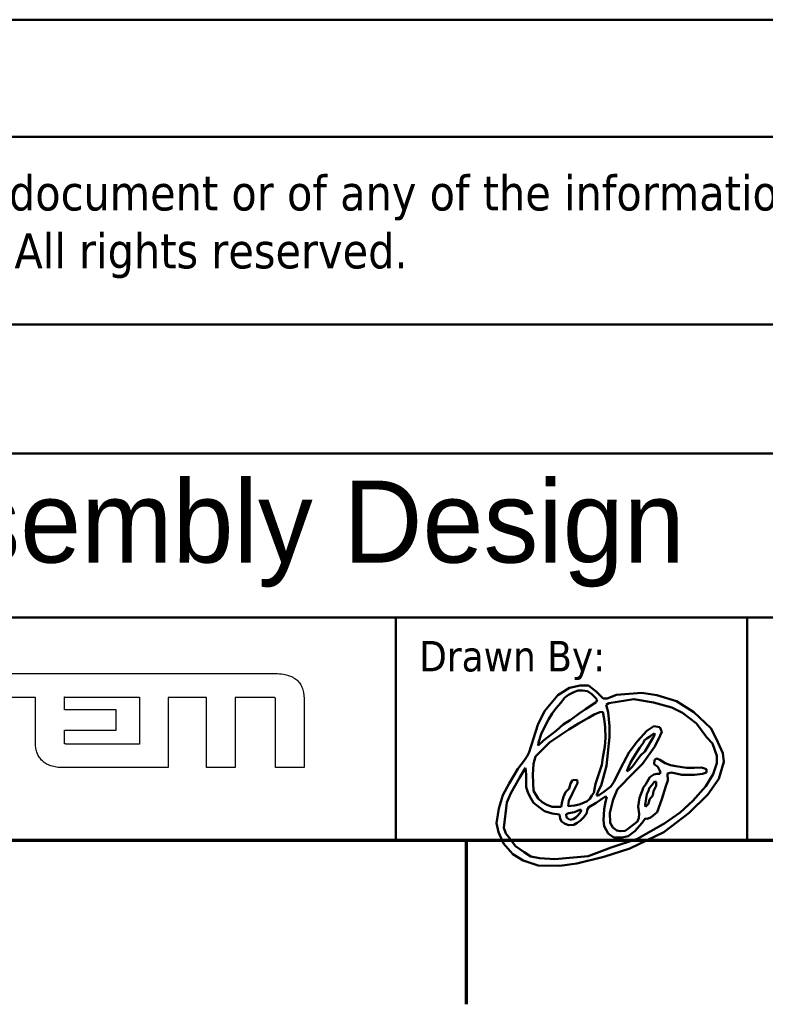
# Model space of a CAD drawing. Header units: millimetres. Extents: x -8 to 1688, y -8 to 1196.
# Tile 7 of 11: x 1324 to 1451, y 4 to 172. Entities that reach past the tile are written whole.
import ezdxf
from ezdxf.enums import TextEntityAlignment as Align

# ---------------------------------------------------------------- set-up
doc = ezdxf.new("R2010")
doc.units = ezdxf.units.MM
doc.header["$LTSCALE"] = 4
for name, color, linetype, lineweight in [('Bordo (ISO)', 7, 'Continuous', 70), ('Geometria schizzo (ISO)', 7, 'Continuous', 25), ('Titolo (ISO)', 7, 'Continuous', 50), ('Visibile (ISO)', 7, 'Continuous', 50)]:
    doc.layers.add(name, color=color, linetype=linetype, lineweight=lineweight)
doc.styles.add('Stile testo106', font='tahoma.ttf')
doc.styles.add('Stile testo39', font='tahoma.ttf')
doc.styles.add('Stile testo96', font='txt')
doc.styles.add('Stile testo97', font='txt')
doc.styles.add('Testo nota (ISO)', font='tahoma.ttf')

# ---------------------------------------------------------------- blocks, each defined once
blk = doc.blocks.new('Bordi adel')
at = {"layer": 'Bordo (ISO)'}
for p, q in [((8, 8), (412, 8)), ((350, 8), (350, 1))]:
    blk.add_line(p, q, dxfattribs=at)
blk = doc.blocks.new('Cartigli ADEL system')
at = {"layer": 'Geometria schizzo (ISO)'}
for p, q in [((143.432, 99.447), (143.432, 99.967)), ((143.474, 99.997), (146.641, 99.997)), ((146.641, 99.997), (146.641, 97.991)), ((145.644, 99.447), (143.432, 99.447)), ((145.644, 98.58), (145.644, 99.447)), ((143.433, 98.58), (145.644, 98.58)), ((146.641, 97.991), (143.548, 97.991))]:
    blk.add_line(p, q, dxfattribs=at)
for points, knots in [([(137.366, 101.004), (137.38, 101.004), (137.436, 101.004), (137.56, 101.004), (137.76, 101.004), (138.032, 101.004), (138.369, 101.004), (138.935, 101.004), (139.765, 101.004), (140.885, 101.004), (142.601, 101.004), (144.857, 101.004), (147.112, 101.004), (148.829, 101.004), (149.948, 101.004), (150.778, 101.004), (151.344, 101.004), (151.681, 101.004), (151.953, 101.004), (152.153, 101.004), (152.277, 101.004), (152.449, 101.004), (152.678, 100.994), (152.971, 100.935), (153.208, 100.836), (153.392, 100.695), (153.524, 100.517), (153.644, 100.225), (153.655, 99.982), (153.663, 99.813)], [-1.703172, -1.703172, -1.703172, -1.703172, -1.698874, -1.686347, -1.66614, -1.6388, -1.604877, -1.564919, -1.469093, -1.355711, -1.229162, -0.954119, -0.679077, -0.552528, -0.439146, -0.34332, -0.303362, -0.269439, -0.242099, -0.221891, -0.209364, -0.205067, -0.170133, -0.140863, -0.115917, -0.093655, -0.07228, -0.050187, 0, 0, 0, 0]), ([(142.198, 99.973), (142.197, 99.973), (142.19, 99.973), (142.175, 99.973), (142.151, 99.973), (142.118, 99.973), (142.077, 99.974), (142.029, 99.974), (141.975, 99.975), (141.891, 99.975), (141.774, 99.976), (141.567, 99.978), (141.295, 99.98), (141.022, 99.982), (140.815, 99.983), (140.698, 99.984), (140.614, 99.985), (140.56, 99.985), (140.512, 99.985), (140.471, 99.986), (140.438, 99.986), (140.414, 99.986), (140.399, 99.986), (140.392, 99.986), (140.391, 99.986)], [-0.180776, -0.180776, -0.180776, -0.180776, -0.1802574, -0.1787458, -0.1763074, -0.1730083, -0.1689148, -0.1640931, -0.1586093, -0.1525298, -0.138848, -0.1235773, -0.090388, -0.0571987, -0.041928, -0.0282463, -0.0221667, -0.0166829, -0.0118612, -0.0077677, -0.0044686, -0.0020302, -0.0005186, 0, 0, 0, 0]), ([(142.198, 98.016), (142.198, 98.018), (142.198, 98.025), (142.198, 98.041), (142.198, 98.067), (142.198, 98.103), (142.198, 98.147), (142.198, 98.199), (142.198, 98.258), (142.198, 98.349), (142.198, 98.475), (142.198, 98.7), (142.198, 98.994), (142.198, 99.289), (142.198, 99.513), (142.198, 99.64), (142.198, 99.731), (142.198, 99.79), (142.198, 99.842), (142.198, 99.886), (142.198, 99.921), (142.198, 99.948), (142.198, 99.964), (142.198, 99.971), (142.198, 99.973)], [-0.1957158, -0.1957158, -0.1957158, -0.1957158, -0.1951543, -0.1935178, -0.1908778, -0.1873061, -0.1828743, -0.1776541, -0.1717172, -0.1651352, -0.1503227, -0.1337901, -0.0978579, -0.0619257, -0.0453931, -0.0305806, -0.0239986, -0.0180617, -0.0128415, -0.0084097, -0.0048379, -0.002198, -0.0005614, 0, 0, 0, 0]), ([(143.432, 99.967), (143.432, 99.969), (143.432, 99.971), (143.433, 99.974), (143.433, 99.977), (143.433, 99.98), (143.433, 99.983), (143.433, 99.985), (143.434, 99.988), (143.434, 99.99), (143.434, 99.992), (143.435, 99.994), (143.435, 99.995), (143.435, 99.997), (143.435, 99.998), (143.436, 99.999), (143.436, 100), (143.436, 100.001), (143.436, 100.001)], [-0.003382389, -0.003382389, -0.003382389, -0.003382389, -0.003029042, -0.002696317, -0.002383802, -0.0020911, -0.001817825, -0.001563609, -0.001328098, -0.001110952, -0.00091185, -0.000730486, -0.000566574, -0.000419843, -0.000290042, -0.000176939, -0.000080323, 0, 0, 0, 0]), ([(143.436, 100.001), (143.437, 100.001), (143.437, 100.001), (143.438, 100.001), (143.439, 100.001), (143.44, 100.001), (143.441, 100.001), (143.443, 100), (143.445, 100), (143.446, 100), (143.449, 99.999), (143.451, 99.999), (143.454, 99.998), (143.457, 99.998), (143.461, 99.998), (143.464, 99.998), (143.467, 99.997), (143.469, 99.997), (143.471, 99.997), (143.473, 99.997), (143.474, 99.997)], [-0.003782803, -0.003782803, -0.003782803, -0.003782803, -0.003694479, -0.003603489, -0.003504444, -0.003393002, -0.003265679, -0.003119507, -0.002951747, -0.00275971, -0.002540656, -0.002291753, -0.002010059, -0.001692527, -0.001336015, -0.000937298, -0.000721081, -0.000493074, -0.000252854, 0, 0, 0, 0]), ([(147.861, 99.975), (147.861, 99.972), (147.861, 99.961), (147.861, 99.937), (147.861, 99.897), (147.861, 99.842), (147.861, 99.775), (147.861, 99.696), (147.861, 99.605), (147.861, 99.466), (147.861, 99.273), (147.861, 98.93), (147.861, 98.48), (147.861, 98.03), (147.861, 97.687), (147.861, 97.494), (147.861, 97.355), (147.861, 97.264), (147.861, 97.185), (147.861, 97.117), (147.861, 97.063), (147.861, 97.023), (147.861, 96.999), (147.861, 96.987), (147.861, 96.985)], [-0.2990696, -0.2990696, -0.2990696, -0.2990696, -0.2982117, -0.2957109, -0.2916768, -0.2862189, -0.2794468, -0.2714699, -0.2623978, -0.25234, -0.2297053, -0.2044421, -0.1495348, -0.0946275, -0.0693643, -0.0467296, -0.0366718, -0.0275997, -0.0196228, -0.0128506, -0.0073928, -0.0033587, -0.0008579, 0, 0, 0, 0]), ([(149.426, 99.975), (149.424, 99.975), (149.418, 99.975), (149.406, 99.975), (149.385, 99.975), (149.356, 99.975), (149.321, 99.975), (149.28, 99.975), (149.232, 99.975), (149.159, 99.975), (149.058, 99.975), (148.879, 99.975), (148.644, 99.975), (148.408, 99.975), (148.229, 99.975), (148.128, 99.975), (148.055, 99.975), (148.008, 99.975), (147.966, 99.975), (147.931, 99.975), (147.903, 99.975), (147.882, 99.975), (147.869, 99.975), (147.863, 99.975), (147.861, 99.975)], [-0.1564408, -0.1564408, -0.1564408, -0.1564408, -0.1559921, -0.1546839, -0.1525737, -0.1497188, -0.1461763, -0.1420037, -0.1372581, -0.131997, -0.120157, -0.106942, -0.0782204, -0.0494989, -0.0362839, -0.0244439, -0.0191827, -0.0144372, -0.0102645, -0.0067221, -0.0038671, -0.0017569, -0.0004488, 0, 0, 0, 0]), ([(149.494, 99.972), (149.491, 99.972), (149.487, 99.973), (149.48, 99.973), (149.472, 99.974), (149.464, 99.974), (149.455, 99.975), (149.446, 99.975), (149.436, 99.975), (149.429, 99.975), (149.426, 99.975)], [-0.006788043, -0.006788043, -0.006788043, -0.006788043, -0.00613124, -0.005422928, -0.004661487, -0.003845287, -0.00297269, -0.002042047, -0.001051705, 0, 0, 0, 0]), ([(149.494, 96.985), (149.494, 96.987), (149.494, 96.999), (149.494, 97.023), (149.494, 97.063), (149.494, 97.117), (149.494, 97.185), (149.494, 97.264), (149.494, 97.354), (149.494, 97.493), (149.494, 97.686), (149.494, 98.029), (149.494, 98.478), (149.494, 98.928), (149.494, 99.27), (149.494, 99.463), (149.494, 99.602), (149.494, 99.693), (149.494, 99.772), (149.494, 99.839), (149.494, 99.894), (149.494, 99.933), (149.494, 99.958), (149.494, 99.969), (149.494, 99.972)], [-0.2987537, -0.2987537, -0.2987537, -0.2987537, -0.2978967, -0.2953986, -0.2913688, -0.2859167, -0.2791517, -0.2711832, -0.2621207, -0.2520735, -0.2294627, -0.2042262, -0.1493769, -0.0945275, -0.069291, -0.0466803, -0.0366331, -0.0275705, -0.0196021, -0.0128371, -0.007385, -0.0033551, -0.000857, 0, 0, 0, 0]), ([(150.715, 99.975), (150.715, 99.972), (150.715, 99.961), (150.715, 99.937), (150.715, 99.897), (150.715, 99.842), (150.715, 99.775), (150.715, 99.696), (150.715, 99.605), (150.715, 99.466), (150.715, 99.273), (150.715, 98.93), (150.715, 98.48), (150.715, 98.03), (150.715, 97.687), (150.715, 97.494), (150.715, 97.355), (150.715, 97.264), (150.715, 97.185), (150.715, 97.117), (150.715, 97.063), (150.715, 97.023), (150.715, 96.999), (150.715, 96.987), (150.715, 96.985)], [-0.2990696, -0.2990696, -0.2990696, -0.2990696, -0.2982117, -0.2957109, -0.2916768, -0.2862189, -0.2794468, -0.2714699, -0.2623978, -0.25234, -0.2297053, -0.2044421, -0.1495348, -0.0946275, -0.0693643, -0.0467296, -0.0366718, -0.0275997, -0.0196228, -0.0128506, -0.0073928, -0.0033587, -0.0008579, 0, 0, 0, 0]), ([(152.3, 99.975), (152.298, 99.975), (152.292, 99.975), (152.279, 99.975), (152.258, 99.975), (152.229, 99.975), (152.193, 99.975), (152.151, 99.975), (152.104, 99.975), (152.03, 99.975), (151.927, 99.975), (151.746, 99.975), (151.507, 99.975), (151.269, 99.975), (151.087, 99.975), (150.985, 99.975), (150.911, 99.975), (150.863, 99.975), (150.821, 99.975), (150.785, 99.975), (150.757, 99.975), (150.735, 99.975), (150.722, 99.975), (150.716, 99.975), (150.715, 99.975)], [-0.1584759, -0.1584759, -0.1584759, -0.1584759, -0.1580213, -0.1566961, -0.1545585, -0.1516664, -0.1480778, -0.1438509, -0.1390436, -0.133714, -0.12172, -0.1083331, -0.0792379, -0.0501428, -0.0367559, -0.0247619, -0.0194323, -0.014625, -0.010398, -0.0068095, -0.0039174, -0.0017798, -0.0004546, 0, 0, 0, 0]), ([(152.425, 99.965), (152.421, 99.966), (152.414, 99.967), (152.405, 99.969), (152.397, 99.97), (152.39, 99.971), (152.383, 99.972), (152.375, 99.972), (152.368, 99.973), (152.359, 99.974), (152.35, 99.974), (152.341, 99.974), (152.331, 99.975), (152.321, 99.975), (152.311, 99.975), (152.303, 99.975), (152.3, 99.975)], [-0.01255916, -0.01255916, -0.01255916, -0.01255916, -0.011541, -0.01038275, -0.00974834, -0.00907563, -0.00836353, -0.00761093, -0.00681674, -0.00597984, -0.00509915, -0.00417356, -0.00320195, -0.00218323, -0.00111628, 0, 0, 0, 0]), ([(152.436, 99.912), (152.436, 99.914), (152.436, 99.916), (152.436, 99.92), (152.436, 99.923), (152.436, 99.926), (152.435, 99.929), (152.435, 99.932), (152.435, 99.935), (152.434, 99.938), (152.434, 99.942), (152.433, 99.946), (152.432, 99.949), (152.431, 99.952), (152.43, 99.955), (152.429, 99.957), (152.428, 99.959), (152.427, 99.961), (152.426, 99.962), (152.426, 99.963), (152.425, 99.964), (152.425, 99.965), (152.425, 99.965)], [-0.005468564, -0.005468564, -0.005468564, -0.005468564, -0.005091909, -0.004734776, -0.004396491, -0.00407638, -0.003773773, -0.003488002, -0.003218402, -0.002964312, -0.002500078, -0.002090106, -0.001729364, -0.001413, -0.001136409, -0.000895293, -0.000685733, -0.000504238, -0.000347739, -0.00021348, -0.000098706, 0, 0, 0, 0]), ([(152.436, 96.985), (152.436, 96.987), (152.436, 96.998), (152.436, 97.022), (152.436, 97.062), (152.436, 97.115), (152.436, 97.181), (152.436, 97.258), (152.436, 97.347), (152.436, 97.483), (152.436, 97.672), (152.436, 98.008), (152.436, 98.448), (152.436, 98.889), (152.436, 99.225), (152.436, 99.414), (152.436, 99.55), (152.436, 99.639), (152.436, 99.716), (152.436, 99.782), (152.436, 99.835), (152.436, 99.875), (152.436, 99.899), (152.436, 99.91), (152.436, 99.912)], [-0.292784, -0.292784, -0.292784, -0.292784, -0.2919441, -0.2894959, -0.2855466, -0.2802034, -0.2735736, -0.2657644, -0.2568829, -0.2470365, -0.2248775, -0.2001453, -0.146392, -0.0926387, -0.0679064, -0.0457475, -0.0359011, -0.0270196, -0.0192104, -0.0125806, -0.0072374, -0.0032881, -0.0008399, 0, 0, 0, 0]), ([(153.663, 99.813), (153.663, 99.811), (153.663, 99.8), (153.663, 99.777), (153.663, 99.739), (153.663, 99.688), (153.663, 99.624), (153.663, 99.549), (153.663, 99.463), (153.663, 99.332), (153.663, 99.149), (153.663, 98.825), (153.663, 98.399), (153.663, 97.973), (153.663, 97.649), (153.663, 97.466), (153.663, 97.335), (153.663, 97.249), (153.663, 97.174), (153.663, 97.11), (153.663, 97.059), (153.663, 97.021), (153.663, 96.998), (153.663, 96.987), (153.663, 96.985)], [-0.2828885, -0.2828885, -0.2828885, -0.2828885, -0.282077, -0.2797116, -0.2758958, -0.2707332, -0.2643274, -0.2567821, -0.2482009, -0.2386872, -0.2172772, -0.1933808, -0.1414443, -0.0895077, -0.0656114, -0.0442013, -0.0346877, -0.0261064, -0.0185611, -0.0121554, -0.0069928, -0.003177, -0.0008115, 0, 0, 0, 0]), ([(143.436, 98.001), (143.436, 98.001), (143.436, 98.003), (143.436, 98.008), (143.436, 98.016), (143.436, 98.026), (143.436, 98.039), (143.436, 98.055), (143.435, 98.072), (143.435, 98.099), (143.435, 98.137), (143.435, 98.203), (143.435, 98.29), (143.434, 98.377), (143.434, 98.444), (143.434, 98.481), (143.434, 98.508), (143.434, 98.526), (143.434, 98.541), (143.434, 98.554), (143.434, 98.564), (143.433, 98.572), (143.433, 98.577), (143.433, 98.579), (143.433, 98.58)], [-0.05792014, -0.05792014, -0.05792014, -0.05792014, -0.05775398, -0.05726967, -0.05648839, -0.05543138, -0.05411983, -0.05257497, -0.05081799, -0.04887011, -0.04448651, -0.03959384, -0.02896007, -0.01832629, -0.01343363, -0.00905002, -0.00710215, -0.00534517, -0.0038003, -0.00248876, -0.00143174, -0.00065047, -0.00016615, 0, 0, 0, 0]), ([(143.372, 96.985), (143.325, 96.985), (143.233, 96.987), (143.1, 97.002), (142.976, 97.026), (142.861, 97.058), (142.755, 97.1), (142.658, 97.149), (142.57, 97.207), (142.492, 97.272), (142.422, 97.344), (142.362, 97.423), (142.312, 97.508), (142.27, 97.599), (142.238, 97.696), (142.215, 97.799), (142.201, 97.906), (142.199, 97.979), (142.198, 98.016)], [-0.1769311, -0.1769311, -0.1769311, -0.1769311, -0.162741, -0.1493888, -0.1367987, -0.1248882, -0.1135685, -0.1027448, -0.0923168, -0.0821808, -0.0722321, -0.0623672, -0.0524876, -0.0425018, -0.0323273, -0.0218918, -0.0111333, 0, 0, 0, 0]), ([(143.548, 97.991), (143.545, 97.991), (143.539, 97.991), (143.529, 97.992), (143.52, 97.992), (143.512, 97.992), (143.504, 97.992), (143.496, 97.993), (143.488, 97.993), (143.481, 97.994), (143.474, 97.995), (143.466, 97.996), (143.456, 97.997), (143.446, 97.999), (143.439, 98), (143.436, 98.001)], [-0.01131929, -0.01131929, -0.01131929, -0.01131929, -0.01034177, -0.00940369, -0.00850431, -0.00764289, -0.00681869, -0.00603098, -0.00527902, -0.00456207, -0.00387941, -0.00323031, -0.00202991, -0.00095506, 0, 0, 0, 0]), ([(146.641, 96.985), (146.638, 96.985), (146.626, 96.985), (146.599, 96.985), (146.555, 96.985), (146.496, 96.985), (146.422, 96.985), (146.335, 96.985), (146.237, 96.985), (146.084, 96.985), (145.873, 96.985), (145.499, 96.985), (145.006, 96.985), (144.514, 96.985), (144.14, 96.985), (143.929, 96.985), (143.776, 96.985), (143.678, 96.985), (143.591, 96.985), (143.517, 96.985), (143.458, 96.985), (143.414, 96.985), (143.387, 96.985), (143.375, 96.985), (143.372, 96.985)], [-0.3269013, -0.3269013, -0.3269013, -0.3269013, -0.3259636, -0.3232301, -0.3188206, -0.3128548, -0.3054524, -0.2967332, -0.2868168, -0.275823, -0.2510819, -0.2234677, -0.1634507, -0.1034336, -0.0758194, -0.0510783, -0.0400845, -0.0301681, -0.0214489, -0.0140465, -0.0080808, -0.0036713, -0.0009378, 0, 0, 0, 0]), ([(146.905, 96.985), (146.905, 96.985), (146.904, 96.985), (146.901, 96.985), (146.898, 96.985), (146.893, 96.985), (146.887, 96.985), (146.88, 96.985), (146.872, 96.985), (146.86, 96.985), (146.843, 96.985), (146.813, 96.985), (146.773, 96.985), (146.733, 96.985), (146.703, 96.985), (146.686, 96.985), (146.674, 96.985), (146.666, 96.985), (146.659, 96.985), (146.653, 96.985), (146.648, 96.985), (146.644, 96.985), (146.642, 96.985), (146.641, 96.985), (146.641, 96.985)], [-0.02638332, -0.02638332, -0.02638332, -0.02638332, -0.02630763, -0.02608702, -0.02573114, -0.02524966, -0.02465223, -0.02394853, -0.0231482, -0.02226092, -0.02026414, -0.01803547, -0.01319166, -0.00834785, -0.00611918, -0.00412239, -0.00323511, -0.00243479, -0.00173108, -0.00113366, -0.00065218, -0.0002963, -0.00007568, 0, 0, 0, 0]), ([(147.861, 96.985), (147.861, 96.985), (147.857, 96.985), (147.849, 96.985), (147.836, 96.985), (147.819, 96.985), (147.797, 96.985), (147.772, 96.985), (147.743, 96.985), (147.699, 96.985), (147.637, 96.985), (147.527, 96.985), (147.383, 96.985), (147.239, 96.985), (147.13, 96.985), (147.068, 96.985), (147.023, 96.985), (146.994, 96.985), (146.969, 96.985), (146.947, 96.985), (146.93, 96.985), (146.917, 96.985), (146.909, 96.985), (146.906, 96.985), (146.905, 96.985)], [-0.09566039, -0.09566039, -0.09566039, -0.09566039, -0.09538598, -0.09458608, -0.09329574, -0.09154999, -0.08938385, -0.08683236, -0.08393055, -0.08071346, -0.07347353, -0.06539285, -0.0478302, -0.03026755, -0.02218686, -0.01494694, -0.01172984, -0.00882803, -0.00627655, -0.00411041, -0.00236465, -0.00107431, -0.00027442, 0, 0, 0, 0]), ([(150.715, 96.985), (150.714, 96.985), (150.709, 96.985), (150.699, 96.985), (150.683, 96.985), (150.661, 96.985), (150.633, 96.985), (150.601, 96.985), (150.564, 96.985), (150.507, 96.985), (150.428, 96.985), (150.288, 96.985), (150.105, 96.985), (149.921, 96.985), (149.781, 96.985), (149.702, 96.985), (149.645, 96.985), (149.609, 96.985), (149.576, 96.985), (149.549, 96.985), (149.527, 96.985), (149.51, 96.985), (149.5, 96.985), (149.496, 96.985), (149.494, 96.985)], [-0.1220392, -0.1220392, -0.1220392, -0.1220392, -0.1216891, -0.1206686, -0.1190225, -0.1167953, -0.1140319, -0.1107768, -0.1070748, -0.1029706, -0.0937342, -0.0834252, -0.0610196, -0.038614, -0.028305, -0.0190686, -0.0149644, -0.0112624, -0.0080073, -0.0052439, -0.0030167, -0.0013706, -0.0003501, 0, 0, 0, 0]), ([(153.663, 96.985), (153.662, 96.985), (153.657, 96.985), (153.647, 96.985), (153.631, 96.985), (153.609, 96.985), (153.581, 96.985), (153.548, 96.985), (153.511, 96.985), (153.454, 96.985), (153.375, 96.985), (153.234, 96.985), (153.05, 96.985), (152.865, 96.985), (152.724, 96.985), (152.645, 96.985), (152.588, 96.985), (152.551, 96.985), (152.518, 96.985), (152.49, 96.985), (152.468, 96.985), (152.452, 96.985), (152.442, 96.985), (152.437, 96.985), (152.436, 96.985)], [-0.1227251, -0.1227251, -0.1227251, -0.1227251, -0.122373, -0.1213468, -0.1196914, -0.1174517, -0.1146727, -0.1113994, -0.1076766, -0.1035493, -0.094261, -0.0838941, -0.0613625, -0.038831, -0.0284641, -0.0191758, -0.0150485, -0.0113257, -0.0080523, -0.0052733, -0.0030337, -0.0013783, -0.0003521, 0, 0, 0, 0])]:
    blk.add_open_spline(points, degree=3, knots=knots, dxfattribs=at)
at = {"layer": 'Titolo (ISO)'}
for p, q in [((102.567, 128.891), (222.567, 128.891)), ((102.567, 128.891), (202.567, 128.891)), ((202.567, 123.891), (102.567, 123.891)), ((102.567, 123.891), (177.567, 123.891)), ((177.567, 115.891), (102.567, 115.891)), ((102.567, 115.891), (187.567, 115.891)), ((187.567, 110.391), (102.567, 110.391)), ((102.567, 110.391), (187.567, 110.391)), ((187.567, 103.391), (102.567, 103.391)), ((172.567, 103.391), (157.567, 103.391)), ((157.567, 103.391), (157.567, 93.891)), ((187.567, 103.391), (172.567, 103.391)), ((172.567, 103.391), (172.567, 93.891)), ((172.567, 93.891), (172.567, 103.391)), ((222.567, 93.891), (102.567, 93.891)), ((157.567, 93.891), (172.567, 93.891)), ((172.567, 93.891), (187.567, 93.891))]:
    blk.add_line(p, q, dxfattribs=at)
at = {"layer": 'Titolo (ISO)', "insert": (104.567, 122.253), "char_height": 1.5, "width": 72.265, "attachment_point": 1, "line_spacing_factor": 0.987884, "style": 'Testo nota (ISO)'}
blk.add_mtext('\\fTahoma|b0|i0;\\H1.5000;Any disclosure, use or duplication of this document or of any of the information contained herein is expressly prohibited. All rights reserved.', dxfattribs=at)
at = {"layer": 'Titolo (ISO)', "insert": (158.567, 102.391), "char_height": 1.3, "attachment_point": 1, "style": 'Testo nota (ISO)'}
blk.add_mtext('\\fTahoma|b0|i0;\\H1.3000;Drawn By:', dxfattribs=at)
at = {"layer": 'Titolo (ISO)'}
for tag, height, style, p in [('Materiale', 2.5, 'Stile testo39', (124.567, 127.891)), ('Pagina', 1.5, 'Stile testo106', (209.567, 127.891)), ('Tolleranza', 1.5, 'Stile testo106', (190.067, 120.891)), ('Revisione', 1.5, 'Stile testo106', (188.567, 112.891)), ('N._Documento', 1.5, 'Stile testo106', (203.567, 107.391)), ('Disegnatore', 1.5, 'Stile testo106', (158.567, 99.891)), ('Verifica', 1.5, 'Stile testo106', (173.567, 99.891)), ('Approvazione', 1.5, 'Stile testo106', (188.567, 99.891)), ('File', 1.5, 'Stile testo106', (203.567, 99.891))]:
    blk.add_attdef(tag, text='', height=height, dxfattribs=dict(at, style=style)).set_placement(p, align=Align.TOP_LEFT)
for tag, p, height, style in [('Descrizione_001', (117.309, 112.341), 2.5, 'Stile testo96'), ('Data_001', (203.457, 111.324), 1.5, 'Stile testo106'), ('Titolo_001', (112.41, 105.734), 3.5, 'Stile testo97'), ('Scala_001', (188.339, 105.886), 1.5, 'Stile testo106')]:
    blk.add_attdef(tag, p, '', height=height, dxfattribs=dict(at, style=style))

msp = doc.modelspace()

# ---------------------------------------------------------------- linework, layer by layer
at = {"layer": 'Visibile (ISO)'}
for p, q in [((1415.66, 56.72), (1417.66, 58)), ((1417.49, 56.8), (1418.52, 57.3)), ((1417.66, 58), (1419.49, 58.42)), ((1418.52, 57.3), (1419.15, 57.56)), ((1419.15, 57.56), (1419.86, 57.55)), ((1419.49, 58.42), (1420.89, 58.42)), ((1419.86, 57.55), (1420.74, 57.42)), ((1420.74, 57.42), (1421.45, 56.94)), ((1420.89, 58.42), (1422.23, 57.36)), ((1422.23, 57.36), (1423.4, 56.19)), ((1425.7, 56.83), (1430.02, 57.14)), ((1430.02, 57.14), (1432.56, 56.77)), ((1413.41, 54), (1415.66, 56.72)), ((1416.18, 55.43), (1416.79, 56.27)), ((1416.79, 56.27), (1417.49, 56.8)), ((1422.23, 55.53), (1420.4, 54.38)), ((1421.45, 56.94), (1422.08, 56.29)), ((1422.08, 56.29), (1422.39, 55.97)), ((1422.39, 55.97), (1422.23, 55.53)), ((1423.4, 56.19), (1424.1, 56.19)), ((1424.1, 56.19), (1425.7, 56.83)), ((1424.39, 55.39), (1428.64, 56.08)), ((1428.64, 56.08), (1431.96, 55.47)), ((1431.96, 55.47), (1435.1, 54.63)), ((1432.56, 56.77), (1435.89, 55.7)), ((1435.89, 55.7), (1438.88, 53.85)), ((1412.25, 51.68), (1413.41, 54)), ((1414.67, 53.63), (1415.33, 54.47)), ((1415.33, 54.47), (1416.18, 55.43)), ((1420.4, 54.38), (1419.28, 53.63)), ((1421.88, 53.46), (1422.83, 53.84)), ((1422.83, 53.84), (1423.34, 53.91)), ((1423.34, 53.91), (1423.57, 52.72)), ((1423.88, 55.07), (1424.39, 55.39)), ((1424.23, 53.86), (1423.88, 55.07)), ((1424.46, 51.44), (1424.23, 53.86)), ((1435.1, 54.63), (1436.93, 53.73)), ((1438.88, 53.85), (1441.76, 51.09)), ((1412.86, 50.24), (1414.04, 52.61)), ((1414.04, 52.61), (1414.67, 53.63)), ((1417.76, 52.51), (1416.59, 51.74)), ((1419.28, 53.63), (1417.76, 52.51)), ((1419.16, 51.93), (1420.92, 52.86)), ((1420.92, 52.86), (1421.88, 53.46)), ((1423.57, 52.72), (1423.72, 51.31)), ((1436.93, 53.73), (1439.31, 51.94)), ((1410.78, 47.02), (1412.25, 51.68)), ((1415.44, 50.73), (1413.21, 49.02)), ((1416.59, 51.74), (1415.44, 50.73)), ((1415.98, 49.86), (1417.56, 50.89)), ((1417.56, 50.89), (1419.16, 51.93)), ((1423.72, 51.31), (1423.77, 49.46)), ((1424.46, 49.56), (1424.46, 51.44)), ((1430.84, 50.67), (1429.24, 48.91)), ((1432.07, 51.43), (1430.84, 50.67)), ((1433.09, 51.26), (1432.07, 51.43)), ((1433.42, 50.5), (1433.09, 51.26)), ((1433.11, 49.84), (1433.42, 50.5)), ((1439.31, 51.94), (1441.11, 49.51)), ((1441.76, 51.09), (1442.7, 49.37)), ((1413.21, 49.02), (1412.31, 48.16)), ((1412.35, 48.69), (1412.86, 50.24)), ((1414.26, 48.69), (1415.98, 49.86)), ((1423.77, 49.46), (1423.66, 47.98)), ((1423.95, 44.68), (1424.46, 49.56)), ((1429.24, 48.91), (1427.82, 47.01)), ((1430.32, 48.71), (1430.39, 49)), ((1430.39, 49), (1430.86, 49.38)), ((1431.91, 49.51), (1430.48, 47.16)), ((1430.86, 49.38), (1431.3, 49.63)), ((1431.3, 49.63), (1431.66, 49.93)), ((1431.66, 49.93), (1432.15, 50.27)), ((1432.14, 49.91), (1431.91, 49.51)), ((1432.15, 50.27), (1432.14, 49.91)), ((1432.2, 47.99), (1433.11, 49.84)), ((1441.11, 49.51), (1442.05, 48.51)), ((1442.7, 49.37), (1443.79, 46.86)), ((1411.85, 46.26), (1413.02, 47.45)), ((1412.31, 48.16), (1412.35, 48.69)), ((1413.02, 47.45), (1414.26, 48.69)), ((1423.66, 47.98), (1423.34, 46.13)), ((1428.87, 46.55), (1429.23, 47.19)), ((1429.23, 47.19), (1429.64, 47.83)), ((1429.64, 47.83), (1430.32, 48.71)), ((1430.48, 47.16), (1429.77, 46.44)), ((1430.09, 45.01), (1432.2, 47.99)), ((1442.05, 48.51), (1442.81, 46.42)), ((1408.86, 44.15), (1409.99, 45.64)), ((1409.99, 45.64), (1410.44, 46.36)), ((1410.44, 46.36), (1410.78, 47.02)), ((1411.48, 45.04), (1411.85, 46.26)), ((1423.34, 46.13), (1423.19, 44.85)), ((1427.82, 47.01), (1426.4, 44.36)), ((1428.06, 45.25), (1428.87, 46.55)), ((1429.14, 45.62), (1428.76, 45.04)), ((1429.77, 46.44), (1429.14, 45.62)), ((1432.17, 45.72), (1432.12, 45)), ((1432.54, 45.94), (1432.17, 45.72)), ((1433.08, 45.73), (1432.54, 45.94)), ((1433.97, 45.16), (1433.08, 45.73)), ((1442.81, 46.42), (1442.79, 45.14)), ((1444, 45.37), (1443.14, 42.46)), ((1443.79, 46.86), (1444, 45.37)), ((1407.37, 41.69), (1408.86, 44.15)), ((1409.1, 42.62), (1410.14, 44.33)), ((1410.14, 44.33), (1410.25, 43.15)), ((1411.39, 43.15), (1411.48, 45.04)), ((1423.19, 44.85), (1422.11, 41.6)), ((1423.05, 41.32), (1423.95, 44.68)), ((1426.4, 44.36), (1425.25, 42)), ((1427.41, 43.72), (1427.64, 44.35)), ((1427.8, 43.97), (1427.41, 43.72)), ((1427.64, 44.35), (1428.06, 45.25)), ((1428.41, 44.56), (1427.8, 43.97)), ((1428.76, 45.04), (1428.41, 44.56)), ((1428.57, 43.47), (1430.09, 45.01)), ((1432.12, 45), (1432.7, 44.51)), ((1432.7, 44.51), (1433.02, 43.96)), ((1433.02, 43.96), (1433.2, 43.61)), ((1434.91, 44.81), (1433.97, 45.16)), ((1435.82, 44.64), (1434.91, 44.81)), ((1437.62, 44.37), (1435.82, 44.64)), ((1438.9, 44.37), (1437.62, 44.37)), ((1440.19, 44.4), (1438.9, 44.37)), ((1441.02, 44.1), (1440.19, 44.4)), ((1441.02, 43.57), (1441.02, 44.1)), ((1442.79, 45.14), (1442.18, 43.28)), ((1407.63, 40.03), (1409.1, 42.62)), ((1410.25, 43.15), (1410.25, 41.06)), ((1411.53, 40.41), (1411.39, 43.15)), ((1418.15, 42.25), (1417.85, 41.69)), ((1418.96, 42.28), (1418.15, 42.25)), ((1419, 41.74), (1418.96, 42.28)), ((1425.84, 40.7), (1428.57, 43.47)), ((1431.37, 42.78), (1430.7, 41.58)), ((1432.05, 43.22), (1431.37, 42.78)), ((1431.75, 41.45), (1432.17, 42.01)), ((1432.53, 43.32), (1432.05, 43.22)), ((1432.17, 42.01), (1432.46, 41.94)), ((1433.04, 43.3), (1432.53, 43.32)), ((1433.2, 43.61), (1433.04, 43.3)), ((1434.1, 41.2), (1434.42, 42.2)), ((1434.36, 43.37), (1435.06, 43.56)), ((1434.42, 42.2), (1434.36, 43.37)), ((1435.06, 43.56), (1436.8, 43.16)), ((1436.8, 43.16), (1438.97, 43.13)), ((1438.97, 43.13), (1440.35, 43.34)), ((1440.35, 43.34), (1441.02, 43.57)), ((1442.18, 43.28), (1440.89, 41.23)), ((1443.14, 42.46), (1441.28, 39.79)), ((1406.29, 39.71), (1407.37, 41.69)), ((1410.25, 41.06), (1410.62, 40.05)), ((1412.31, 39.12), (1411.53, 40.41)), ((1417.58, 40.84), (1416.96, 40.19)), ((1417.85, 41.69), (1417.58, 40.84)), ((1418.14, 40.01), (1418.57, 40.85)), ((1418.57, 40.85), (1419, 41.74)), ((1421.94, 40.71), (1421.79, 40.08)), ((1422.11, 41.6), (1421.94, 40.71)), ((1422.27, 39.64), (1422.6, 40.49)), ((1422.6, 40.49), (1423.05, 41.32)), ((1424.68, 41.17), (1423.49, 40.28)), ((1425.25, 42), (1424.68, 41.17)), ((1425.12, 38.97), (1425.84, 40.7)), ((1430.1, 40.55), (1429.86, 39.97)), ((1430.25, 40.91), (1430.1, 40.55)), ((1430.7, 41.58), (1430.25, 40.91)), ((1430.86, 39.85), (1431.16, 40.45)), ((1431.16, 40.45), (1431.27, 40.88)), ((1431.27, 40.88), (1431.75, 41.45)), ((1431.96, 40.38), (1431.87, 39.62)), ((1432.28, 40.91), (1431.96, 40.38)), ((1432.42, 41.3), (1432.28, 40.91)), ((1432.46, 41.94), (1432.42, 41.3)), ((1433.39, 39.03), (1434.1, 41.2)), ((1440.89, 41.23), (1438.67, 38.7)), ((1405.6, 37.39), (1406.29, 39.71)), ((1406.98, 38.41), (1407.63, 40.03)), ((1410.62, 40.05), (1411.03, 39.18)), ((1411.03, 39.18), (1411.52, 38.4)), ((1412.97, 38.49), (1412.31, 39.12)), ((1416.65, 39.42), (1416.39, 38.6)), ((1416.96, 40.19), (1416.65, 39.42)), ((1417.41, 37.8), (1417.52, 38.7)), ((1417.52, 38.7), (1418.14, 40.01)), ((1421.1, 39.08), (1420.69, 38.64)), ((1421.45, 39.65), (1421.1, 39.08)), ((1421.79, 40.08), (1421.45, 39.65)), ((1422.2, 38.35), (1423.68, 39.38)), ((1422.62, 39.64), (1422.27, 39.64)), ((1423.49, 40.28), (1422.62, 39.64)), ((1423.68, 39.38), (1424.01, 39.38)), ((1424.01, 39.38), (1423.82, 38.57)), ((1424.56, 36.69), (1425.12, 38.97)), ((1429.58, 39.21), (1429.38, 37.74)), ((1429.86, 39.97), (1429.58, 39.21)), ((1430.58, 38.06), (1430.74, 39.12)), ((1430.74, 39.12), (1430.86, 39.85)), ((1431.32, 38.93), (1431.11, 38.23)), ((1431.87, 39.62), (1431.32, 38.93)), ((1432.61, 36.8), (1433.39, 39.03)), ((1438.67, 38.7), (1436.56, 36.7)), ((1441.28, 39.79), (1438.07, 36.68)), ((1405.21, 34.89), (1405.6, 37.39)), ((1406.46, 34.13), (1406.98, 38.41)), ((1411.52, 38.4), (1412.27, 37.82)), ((1412.27, 37.82), (1413.38, 36.96)), ((1413.81, 38.01), (1412.97, 38.49)), ((1414.72, 37.67), (1413.81, 38.01)), ((1416.21, 37.7), (1414.72, 37.67)), ((1416.39, 38.6), (1416.21, 37.7)), ((1418.49, 37.91), (1417.41, 37.8)), ((1418.48, 36.81), (1419.02, 36.99)), ((1419.29, 38.11), (1418.49, 37.91)), ((1419.02, 36.99), (1419.4, 37.18)), ((1420.04, 38.39), (1419.29, 38.11)), ((1419.4, 37.18), (1419.64, 37.18)), ((1419.64, 37.18), (1419.57, 36.84)), ((1420.69, 38.64), (1420.04, 38.39)), ((1420.59, 36.6), (1420.69, 37.21)), ((1420.69, 37.21), (1420.95, 37.62)), ((1420.95, 37.62), (1422.2, 38.35)), ((1423.57, 37.29), (1423.44, 35.4)), ((1423.82, 38.57), (1423.57, 37.29)), ((1429.38, 37.74), (1429.55, 36.48)), ((1430.63, 37.68), (1430.58, 38.06)), ((1431.11, 38.23), (1430.63, 37.68)), ((1413.38, 36.96), (1414.72, 36.54)), ((1414.72, 36.54), (1415.92, 36.41)), ((1415.92, 36.41), (1416.08, 35.68)), ((1416.08, 35.68), (1416.29, 35.2)), ((1417.1, 36.44), (1417.55, 36.59)), ((1417.15, 35.85), (1417.1, 36.44)), ((1417.34, 35.68), (1417.15, 35.85)), ((1417.72, 35.5), (1417.34, 35.68)), ((1417.55, 36.59), (1418.48, 36.81)), ((1418.25, 35.59), (1417.72, 35.5)), ((1418.75, 35.85), (1418.25, 35.59)), ((1419, 36.17), (1418.75, 35.85)), ((1418.98, 34.97), (1419.47, 35.31)), ((1419.38, 36.54), (1419, 36.17)), ((1419.57, 36.84), (1419.38, 36.54)), ((1419.47, 35.31), (1420.03, 35.85)), ((1420.03, 35.85), (1420.59, 36.6)), ((1423.44, 35.4), (1423.54, 34.41)), ((1424.6, 34.94), (1424.56, 36.69)), ((1429.5, 35.79), (1429.24, 35.21)), ((1429.55, 36.48), (1429.5, 35.79)), ((1430.05, 34.95), (1430.55, 35.7)), ((1430.55, 35.7), (1430.95, 35.63)), ((1430.95, 35.63), (1431.59, 35.92)), ((1431.59, 35.92), (1432.61, 36.8)), ((1438.07, 36.68), (1433.74, 33.38)), ((1436.56, 36.7), (1433.9, 34.93)), ((1405.55, 33.35), (1405.21, 34.89)), ((1406.77, 33.17), (1406.46, 34.13)), ((1416.29, 35.2), (1416.8, 34.85)), ((1416.8, 34.85), (1417.47, 34.55)), ((1417.47, 34.55), (1418.4, 34.6)), ((1418.4, 34.6), (1418.98, 34.97)), ((1423.54, 34.41), (1424.24, 33.16)), ((1425.02, 34.19), (1424.6, 34.94)), ((1425.71, 33.66), (1425.02, 34.19)), ((1426.34, 33.56), (1425.71, 33.66)), ((1427.13, 33.61), (1426.34, 33.56)), ((1427.77, 34.04), (1427.13, 33.61)), ((1428.51, 34.65), (1427.77, 34.04)), ((1429.24, 35.21), (1428.51, 34.65)), ((1428.8, 33.57), (1430.05, 34.95)), ((1433.9, 34.93), (1429.24, 32.24)), ((1406.38, 31.42), (1405.55, 33.35)), ((1407.31, 32.53), (1406.77, 33.17)), ((1408.43, 30.97), (1407.31, 32.53)), ((1424.24, 33.16), (1425.24, 32.47)), ((1429.24, 32.24), (1424.78, 30.78)), ((1425.24, 32.47), (1426.64, 32.44)), ((1426.64, 32.44), (1427.68, 32.71)), ((1427.68, 32.71), (1428.8, 33.57)), ((1433.74, 33.38), (1427.97, 30.59)), ((1408, 29.64), (1406.38, 31.42)), ((1409.89, 29.94), (1408.43, 30.97)), ((1424.78, 30.78), (1423.13, 30.11)), ((1427.97, 30.59), (1423.52, 29.19)), ((1409.73, 28.51), (1408, 29.64)), ((1411.08, 29.21), (1409.89, 29.94)), ((1412.56, 28.92), (1411.08, 29.21)), ((1415.12, 28.75), (1412.56, 28.92)), ((1420.83, 29.29), (1415.12, 28.75)), ((1423.52, 29.19), (1418.9, 28.01)), ((1423.13, 30.11), (1420.83, 29.29)), ((1412.31, 27.68), (1409.73, 28.51)), ((1416.01, 27.6), (1412.31, 27.68)), ((1418.9, 28.01), (1416.01, 27.6))]:
    msp.add_line(p, q, dxfattribs=at)

# ---------------------------------------------------------------- block references
at = {"xscale": 4, "yscale": 4, "zscale": 4}
msp.add_blockref('Bordi adel', (0, 0), dxfattribs=at)
ref = msp.add_blockref('Cartigli ADEL system', (757.73, -343.56), dxfattribs=dict(xscale=4, yscale=4, zscale=4))
ref.add_attrib('Titolo_001', 'Complete Assembly Design', (1207.37, 79.37), dxfattribs={"layer": 'Titolo (ISO)', "height": 14, "style": 'Stile testo97'})

doc.saveas('drawing.dxf')
